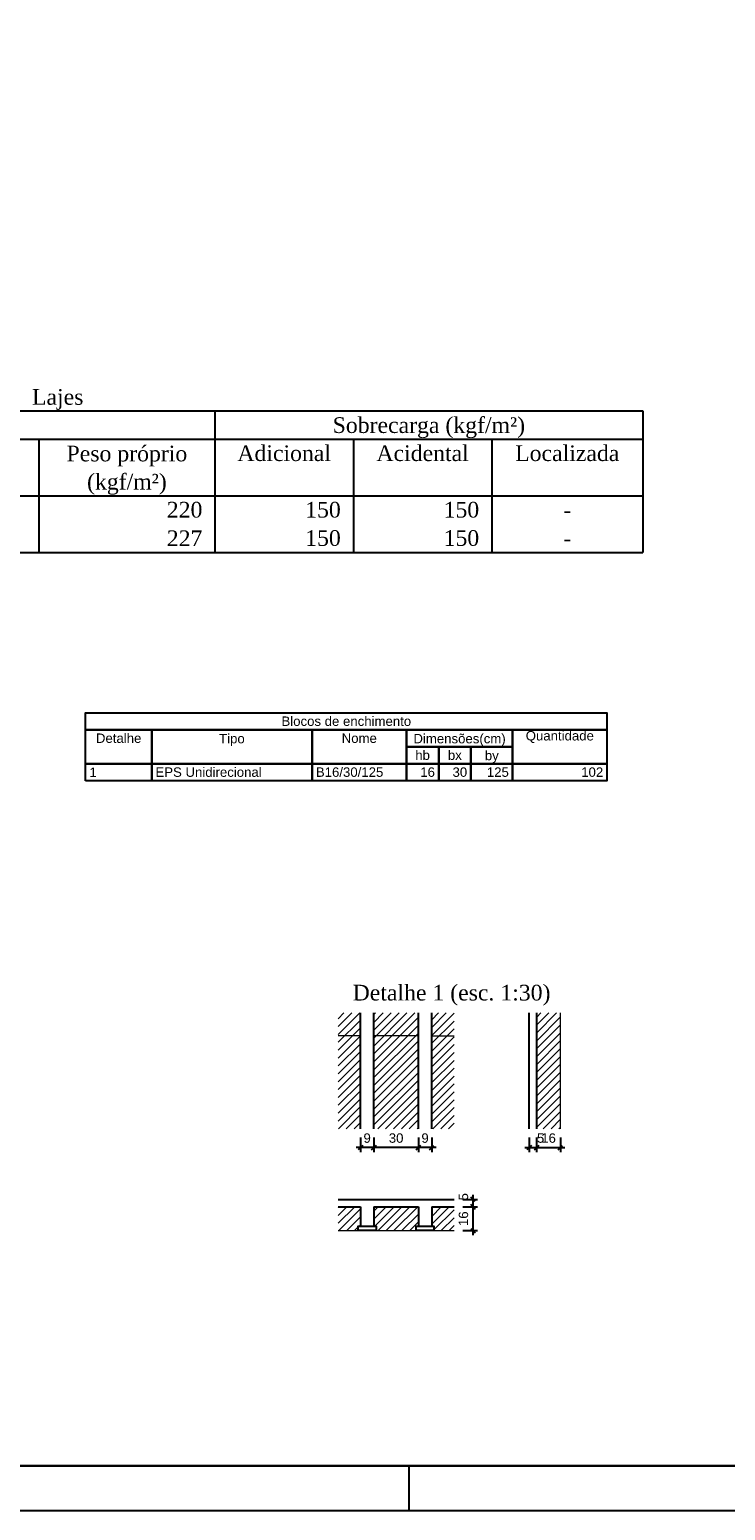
# Model space of a CAD drawing. Extents: x 1874 to 2462, y -2142 to -2023.
# Tile 13 of 74: x 1996 to 2012, y -2142 to -2109. Entities that reach past the tile are written whole.
import ezdxf

# ---------------------------------------------------------------- set-up
doc = ezdxf.new("R2010")
doc.units = 0
doc.header["$LTSCALE"] = 0.1
doc.header["$MEASUREMENT"] = 0
doc.header["$PDMODE"] = 3
doc.header["$PDSIZE"] = 0.1
doc.layers.get('0').update_dxf_attribs({"linetype": 'CONTINUOUS', "lineweight": 25})
doc.layers.get('DEFPOINTS').update_dxf_attribs({"linetype": 'CONTINUOUS', "lineweight": 25})
for name, color, linetype, lineweight in [('FO-COTAS', 1, 'CONTINUOUS', 9), ('FO-Eixos', 5, 'CONTINUOUS', 5), ('FO-Hachuras das lajes', 1, 'CONTINUOUS', 20), ('FO-Textos das lajes', 7, 'CONTINUOUS', 25), ('FO-Textos das vigas', 7, 'CONTINUOUS', 25), ('FO-TÍTULOS', 1, 'CONTINUOUS', 25)]:
    doc.layers.add(name, color=color, linetype=linetype, lineweight=lineweight)
doc.layers.add('XX-CARIMBO', color=9, linetype='CONTINUOUS')
doc.layers.add('XX-FOLHA', color=253, linetype='CONTINUOUS')
doc.styles.add('ARIAL', font='arial.ttf')
doc.styles.add('TimesNewRoman', font='times.ttf')
doc.dimstyles.new('UM_30.000300', dxfattribs={"dimtxt": 0.18, "dimasz": 0.1, "dimexe": 0.1, "dimexo": 0.2, "dimgap": 0, "dimtad": 1, "dimtih": 1, "dimtoh": 1, "dimdec": 1, "dimlfac": 30.0003, "dimzin": 0, "dimdsep": 46, "dimtxsty": 'Standard', "dimblk": 'CLOSED', "dimblk1": 'CLOSED', "dimblk2": 'CLOSED', "dimcen": 0.09, "dimdle": 0.1, "dimadec": 1, "dimazin": 2, "dimtfac": 1, "dimtdec": 4, "dimtofl": 0, "dimtmove": 0, "dimatfit": 3, "dimldrblk": 'CLOSED', "dimfxl": 1, "dimtolj": 1, "dimarcsym": 0})
pattern_1 = [(45, (1986.58347, -2117.62187), (-0.08838835, 0.08838835), [])]

# ---------------------------------------------------------------- blocks, each defined once
blk = doc.blocks.new('_OBLIQUE')
at = {"color": 0, "linetype": 'ByBlock', "lineweight": -2}
blk.add_line((-0.5, -0.5), (0.5, 0.5), dxfattribs=at)
blk = doc.blocks.new('*D3723')
at = {"layer": 'DEFPOINTS', "color": 0, "linetype": 'Continuous', "transparency": 16777216}
for p in [(2003.58, -2133.471), (2003.88, -2133.471), (2003.58, -2133.895)]:
    blk.add_point(p, dxfattribs=at)
at = {"layer": 'FO-COTAS', "color": 0, "linetype": 'Continuous', "lineweight": -2, "transparency": 16777216}
for p, q in [((2003.58, -2133.671), (2003.58, -2133.995)), ((2003.88, -2133.671), (2003.88, -2133.995)), ((2003.98, -2133.895), (2003.48, -2133.895))]:
    blk.add_line(p, q, dxfattribs=at)
at = {"layer": 'FO-COTAS', "color": 0, "linetype": 'Continuous', "lineweight": -2, "transparency": 16777216, "xscale": 0.1, "yscale": 0.1, "zscale": 0.1, "rotation": 180}
blk.add_blockref('_OBLIQUE', (2003.58, -2133.895), dxfattribs=at)
at = {"layer": 'FO-COTAS', "color": 0, "linetype": 'Continuous', "lineweight": -2, "transparency": 16777216, "xscale": 0.1, "yscale": 0.1, "zscale": 0.1}
blk.add_blockref('_OBLIQUE', (2003.88, -2133.895), dxfattribs=at)
at = {"layer": 'FO-COTAS', "linetype": 'Continuous', "transparency": 16777216, "insert": (2003.73, -2133.683), "char_height": 0.2118, "attachment_point": 5, "rotation": 0.0057, "style": 'ARIAL'}
blk.add_mtext('\\A1;9', dxfattribs=at)
blk = doc.blocks.new('*D3724')
at = {"layer": 'DEFPOINTS', "color": 0, "linetype": 'Continuous', "transparency": 16777216}
for p in [(2003.88, -2133.471), (2004.88, -2133.471), (2003.88, -2133.895)]:
    blk.add_point(p, dxfattribs=at)
at = {"layer": 'FO-COTAS', "color": 0, "linetype": 'Continuous', "lineweight": -2, "transparency": 16777216}
for p, q in [((2003.88, -2133.671), (2003.88, -2133.995)), ((2004.88, -2133.671), (2004.88, -2133.995)), ((2004.98, -2133.895), (2003.78, -2133.895))]:
    blk.add_line(p, q, dxfattribs=at)
at = {"layer": 'FO-COTAS', "color": 0, "linetype": 'Continuous', "lineweight": -2, "transparency": 16777216, "xscale": 0.1, "yscale": 0.1, "zscale": 0.1, "rotation": 180}
blk.add_blockref('_OBLIQUE', (2003.88, -2133.895), dxfattribs=at)
at = {"layer": 'FO-COTAS', "color": 0, "linetype": 'Continuous', "lineweight": -2, "transparency": 16777216, "xscale": 0.1, "yscale": 0.1, "zscale": 0.1}
blk.add_blockref('_OBLIQUE', (2004.88, -2133.895), dxfattribs=at)
at = {"layer": 'FO-COTAS', "linetype": 'Continuous', "transparency": 16777216, "insert": (2004.38, -2133.683), "char_height": 0.2118, "attachment_point": 5, "rotation": 0.0057, "style": 'ARIAL'}
blk.add_mtext('\\A1;30', dxfattribs=at)
blk = doc.blocks.new('*D3725')
at = {"layer": 'DEFPOINTS', "color": 0, "linetype": 'Continuous', "transparency": 16777216}
for p in [(2004.88, -2133.471), (2005.18, -2133.471), (2004.88, -2133.895)]:
    blk.add_point(p, dxfattribs=at)
at = {"layer": 'FO-COTAS', "color": 0, "linetype": 'Continuous', "lineweight": -2, "transparency": 16777216}
for p, q in [((2004.88, -2133.671), (2004.88, -2133.995)), ((2005.18, -2133.671), (2005.18, -2133.995)), ((2005.28, -2133.895), (2004.78, -2133.895))]:
    blk.add_line(p, q, dxfattribs=at)
at = {"layer": 'FO-COTAS', "color": 0, "linetype": 'Continuous', "lineweight": -2, "transparency": 16777216, "xscale": 0.1, "yscale": 0.1, "zscale": 0.1, "rotation": 180}
blk.add_blockref('_OBLIQUE', (2004.88, -2133.895), dxfattribs=at)
at = {"layer": 'FO-COTAS', "color": 0, "linetype": 'Continuous', "lineweight": -2, "transparency": 16777216, "xscale": 0.1, "yscale": 0.1, "zscale": 0.1}
blk.add_blockref('_OBLIQUE', (2005.18, -2133.895), dxfattribs=at)
at = {"layer": 'FO-COTAS', "linetype": 'Continuous', "transparency": 16777216, "insert": (2005.03, -2133.683), "char_height": 0.2118, "attachment_point": 5, "rotation": 0.0057, "style": 'ARIAL'}
blk.add_mtext('\\A1;9', dxfattribs=at)
blk = doc.blocks.new('*D3726')
at = {"layer": 'DEFPOINTS', "color": 0, "linetype": 'Continuous', "transparency": 16777216}
for p in [(2007.368, -2133.471), (2007.535, -2133.471), (2007.535, -2133.895)]:
    blk.add_point(p, dxfattribs=at)
at = {"layer": 'FO-COTAS', "color": 0, "linetype": 'Continuous', "lineweight": -2, "transparency": 16777216}
for p, q in [((2007.368, -2133.671), (2007.368, -2133.995)), ((2007.535, -2133.671), (2007.535, -2133.995)), ((2007.268, -2133.895), (2007.635, -2133.895))]:
    blk.add_line(p, q, dxfattribs=at)
at = {"layer": 'FO-COTAS', "color": 0, "linetype": 'Continuous', "lineweight": -2, "transparency": 16777216, "xscale": 0.1, "yscale": 0.1, "zscale": 0.1, "rotation": 180}
blk.add_blockref('_OBLIQUE', (2007.368, -2133.895), dxfattribs=at)
at = {"layer": 'FO-COTAS', "color": 0, "linetype": 'Continuous', "lineweight": -2, "transparency": 16777216, "xscale": 0.1, "yscale": 0.1, "zscale": 0.1}
blk.add_blockref('_OBLIQUE', (2007.535, -2133.895), dxfattribs=at)
at = {"layer": 'FO-COTAS', "linetype": 'Continuous', "transparency": 16777216, "insert": (2007.623, -2133.683), "char_height": 0.2118, "attachment_point": 5, "rotation": 0.0057, "style": 'ARIAL'}
blk.add_mtext('\\A1;5', dxfattribs=at)
blk = doc.blocks.new('*D3727')
at = {"layer": 'DEFPOINTS', "color": 0, "linetype": 'Continuous', "transparency": 16777216}
for p in [(2007.535, -2133.471), (2008.068, -2133.471), (2008.068, -2133.895)]:
    blk.add_point(p, dxfattribs=at)
at = {"layer": 'FO-COTAS', "color": 0, "linetype": 'Continuous', "lineweight": -2, "transparency": 16777216}
for p, q in [((2007.535, -2133.671), (2007.535, -2133.995)), ((2008.068, -2133.671), (2008.068, -2133.995)), ((2007.435, -2133.895), (2008.168, -2133.895))]:
    blk.add_line(p, q, dxfattribs=at)
at = {"layer": 'FO-COTAS', "color": 0, "linetype": 'Continuous', "lineweight": -2, "transparency": 16777216, "xscale": 0.1, "yscale": 0.1, "zscale": 0.1, "rotation": 180}
blk.add_blockref('_OBLIQUE', (2007.535, -2133.895), dxfattribs=at)
at = {"layer": 'FO-COTAS', "color": 0, "linetype": 'Continuous', "lineweight": -2, "transparency": 16777216, "xscale": 0.1, "yscale": 0.1, "zscale": 0.1}
blk.add_blockref('_OBLIQUE', (2008.068, -2133.895), dxfattribs=at)
at = {"layer": 'FO-COTAS', "linetype": 'Continuous', "transparency": 16777216, "insert": (2007.802, -2133.683), "char_height": 0.2118, "attachment_point": 5, "rotation": 0.0057, "style": 'ARIAL'}
blk.add_mtext('\\A1;16', dxfattribs=at)
blk = doc.blocks.new('*D3721')
at = {"layer": 'DEFPOINTS', "color": 0, "linetype": 'Continuous', "transparency": 16777216}
for p in [(2005.68, -2135.06), (2005.68, -2135.226), (2006.104, -2135.226)]:
    blk.add_point(p, dxfattribs=at)
at = {"layer": 'FO-COTAS', "color": 0, "linetype": 'Continuous', "lineweight": -2, "transparency": 16777216}
for p, q in [((2005.88, -2135.06), (2006.204, -2135.06)), ((2006.104, -2134.96), (2006.104, -2135.326)), ((2005.88, -2135.226), (2006.204, -2135.226))]:
    blk.add_line(p, q, dxfattribs=at)
at = {"layer": 'FO-COTAS', "color": 0, "linetype": 'Continuous', "lineweight": -2, "transparency": 16777216, "xscale": 0.1, "yscale": 0.1, "zscale": 0.1}
for p, rotation in [((2006.104, -2135.06), 90), ((2006.104, -2135.226), 270)]:
    blk.add_blockref('_OBLIQUE', p, dxfattribs=dict(at, rotation=rotation))
at = {"layer": 'FO-COTAS', "linetype": 'Continuous', "transparency": 16777216, "insert": (2005.892, -2135), "char_height": 0.2118, "attachment_point": 5, "rotation": 90, "style": 'ARIAL'}
blk.add_mtext('\\A1;5', dxfattribs=at)
blk = doc.blocks.new('*D3722')
at = {"layer": 'DEFPOINTS', "color": 0, "linetype": 'Continuous', "transparency": 16777216}
for p in [(2005.68, -2135.226), (2005.68, -2135.76), (2006.104, -2135.76)]:
    blk.add_point(p, dxfattribs=at)
at = {"layer": 'FO-COTAS', "color": 0, "linetype": 'Continuous', "lineweight": -2, "transparency": 16777216}
for p, q in [((2006.104, -2135.126), (2006.104, -2135.86)), ((2005.88, -2135.226), (2006.204, -2135.226)), ((2005.88, -2135.76), (2006.204, -2135.76))]:
    blk.add_line(p, q, dxfattribs=at)
at = {"layer": 'FO-COTAS', "color": 0, "linetype": 'Continuous', "lineweight": -2, "transparency": 16777216, "xscale": 0.1, "yscale": 0.1, "zscale": 0.1}
for p, rotation in [((2006.104, -2135.226), 90), ((2006.104, -2135.76), 270)]:
    blk.add_blockref('_OBLIQUE', p, dxfattribs=dict(at, rotation=rotation))
at = {"layer": 'FO-COTAS', "linetype": 'Continuous', "transparency": 16777216, "insert": (2005.892, -2135.493), "char_height": 0.2118, "attachment_point": 5, "rotation": 90, "style": 'ARIAL'}
blk.add_mtext('\\A1;16', dxfattribs=at)
blk = doc.blocks.new('Aprovacao A-1_SC')
at = {"layer": 'XX-CARIMBO', "ltscale": 0.5}
blk.add_line((0, 0), (840, 0), dxfattribs=at)
at = {"layer": 'XX-FOLHA', "ltscale": 0.5}
blk.add_line((470, 10), (470, 0), dxfattribs=at)
blk.add_line((470, 10), (470, 0), dxfattribs=at)
at = {"layer": 'XX-FOLHA', "ltscale": 0.5, "const_width": 0.5}
blk.add_lwpolyline([(25, 584), (25, 10), (830, 10), (830, 584), (25, 584)], dxfattribs=at)

msp = doc.modelspace()

# ---------------------------------------------------------------- hatches: boundary and pattern name
at = {"layer": 'FO-Hachuras das lajes', "linetype": 'Continuous'}
h = msp.add_hatch(dxfattribs=at)
h.set_pattern_fill('ANSI31', color=256, style=0)
h.set_pattern_definition(pattern_1)
h.paths.add_polyline_path([(2003.58, -2133.4713), (2003.08, -2133.4713), (2003.08, -2130.8713), (2003.58, -2130.8713), (2003.58, -2133.4713)])
h = msp.add_hatch(dxfattribs=at)
h.set_pattern_fill('ANSI31', color=256, style=0)
h.set_pattern_definition(pattern_1)
h.paths.add_polyline_path([(2003.88, -2133.4713), (2003.88, -2130.8713), (2004.88, -2130.8713), (2004.88, -2133.4713), (2003.88, -2133.4713)])
h = msp.add_hatch(dxfattribs=at)
h.set_pattern_fill('ANSI31', color=256, style=0)
h.set_pattern_definition(pattern_1)
h.paths.add_polyline_path([(2005.18, -2133.4713), (2005.18, -2130.8713), (2005.68, -2130.8713), (2005.68, -2133.4713), (2005.18, -2133.4713)])
h = msp.add_hatch(dxfattribs=at)
h.set_pattern_fill('ANSI31', color=256, style=0)
h.set_pattern_definition(pattern_1)
h.paths.add_polyline_path([(2007.5351, -2133.4713), (2007.5351, -2130.8713), (2008.0685, -2130.8713), (2008.0685, -2133.4713), (2007.5351, -2133.4713)])
h = msp.add_hatch(dxfattribs=at)
h.set_pattern_fill('ANSI31', color=256, style=0)
h.set_pattern_definition(pattern_1)
h.paths.add_polyline_path([(2003.08, -2135.2265), (2003.58, -2135.2265), (2003.58, -2135.6598), (2003.53, -2135.6598), (2003.53, -2135.7598), (2003.08, -2135.7598), (2003.08, -2135.2265)])
h = msp.add_hatch(dxfattribs=at)
h.set_pattern_fill('ANSI31', color=256, style=0)
h.set_pattern_definition(pattern_1)
h.paths.add_polyline_path([(2003.88, -2135.2265), (2004.88, -2135.2265), (2004.88, -2135.6598), (2004.83, -2135.6598), (2004.83, -2135.7598), (2003.93, -2135.7598), (2003.93, -2135.6598), (2003.88, -2135.6598), (2003.88, -2135.2265)])
h = msp.add_hatch(dxfattribs=at)
h.set_pattern_fill('ANSI31', color=256, style=0)
h.set_pattern_definition(pattern_1)
h.paths.add_polyline_path([(2005.18, -2135.2265), (2005.68, -2135.2265), (2005.68, -2135.7598), (2005.23, -2135.7598), (2005.23, -2135.6598), (2005.18, -2135.6598), (2005.18, -2135.2265)])

# ---------------------------------------------------------------- linework, layer by layer
at = {"layer": 'FO-Eixos', "linetype": 'Continuous'}
for p, q in [((2003.58, -2131.388), (2003.08, -2131.388)), ((2004.88, -2131.388), (2003.88, -2131.388)), ((2005.18, -2131.388), (2005.68, -2131.388))]:
    msp.add_line(p, q, dxfattribs=at)
at = {"layer": 'FO-Hachuras das lajes', "linetype": 'Continuous'}
for p, q in [((2008.0685, -2133.4713), (2008.0685, -2130.8713)), ((2003.08, -2135.7598), (2003.53, -2135.7598)), ((2003.93, -2135.7598), (2004.83, -2135.7598)), ((2005.23, -2135.7598), (2005.68, -2135.7598))]:
    msp.add_line(p, q, dxfattribs=at)
at = {"layer": 'FO-Textos das lajes', "linetype": 'Continuous'}
for p, q in [((2003.58, -2131.3713), (2003.58, -2130.8713)), ((2003.88, -2131.3713), (2003.88, -2130.8713)), ((2004.88, -2131.3713), (2004.88, -2130.8713)), ((2005.18, -2131.3713), (2005.18, -2130.8713)), ((2007.3685, -2133.4713), (2007.3685, -2130.8713)), ((2007.5351, -2133.4713), (2007.5351, -2130.8713)), ((2003.58, -2131.6713), (2003.58, -2131.3713)), ((2003.88, -2131.6713), (2003.88, -2131.3713)), ((2004.88, -2131.6713), (2004.88, -2131.3713)), ((2005.18, -2131.6713), (2005.18, -2131.3713)), ((2003.58, -2132.6713), (2003.58, -2131.6713)), ((2003.88, -2132.6713), (2003.88, -2131.6713)), ((2004.88, -2132.6713), (2004.88, -2131.6713)), ((2005.18, -2132.6713), (2005.18, -2131.6713)), ((2003.58, -2132.9713), (2003.58, -2132.6713)), ((2003.88, -2132.9713), (2003.88, -2132.6713)), ((2004.88, -2132.9713), (2004.88, -2132.6713)), ((2005.18, -2132.9713), (2005.18, -2132.6713)), ((2003.58, -2133.4713), (2003.58, -2132.9713)), ((2003.88, -2133.4713), (2003.88, -2132.9713)), ((2004.88, -2133.4713), (2004.88, -2132.9713)), ((2005.18, -2133.4713), (2005.18, -2132.9713)), ((2003.08, -2135.0598), (2005.68, -2135.0598)), ((2003.08, -2135.2265), (2003.58, -2135.2265)), ((2003.58, -2135.2265), (2003.58, -2135.6598)), ((2003.88, -2135.2265), (2004.88, -2135.2265)), ((2003.88, -2135.2265), (2003.88, -2135.6598)), ((2004.88, -2135.2265), (2004.88, -2135.6598)), ((2005.18, -2135.2265), (2005.68, -2135.2265)), ((2005.18, -2135.2265), (2005.18, -2135.6598))]:
    msp.add_line(p, q, dxfattribs=at)
for points in [[(2003.53, -2135.7598), (2003.53, -2135.6598), (2003.93, -2135.6598), (2003.93, -2135.7598), (2003.53, -2135.7598)], [(2004.83, -2135.7598), (2004.83, -2135.6598), (2005.23, -2135.6598), (2005.23, -2135.7598), (2004.83, -2135.7598)]]:
    msp.add_lwpolyline(points, close=True, dxfattribs=at)
at = {"layer": 'FO-Textos das vigas'}
for p, q in [((1983.6529, -2117.3485), (2009.9161, -2117.3485)), ((1983.6529, -2117.3485), (2009.9161, -2117.3485)), ((2000.3145, -2117.3485), (2000.3145, -2117.9839)), ((2009.9161, -2117.3485), (2009.9161, -2120.5255)), ((1983.6529, -2117.9839), (2009.9161, -2117.9839)), ((1996.3609, -2117.9839), (1996.3609, -2120.5255)), ((2000.3145, -2117.9839), (2000.3145, -2120.5255)), ((2003.4209, -2117.9839), (2003.4209, -2120.5255)), ((2006.5273, -2117.9839), (2006.5273, -2120.5255)), ((1983.6529, -2119.2547), (2009.9161, -2119.2547)), ((1983.6529, -2120.5255), (2009.9161, -2120.5255))]:
    msp.add_line(p, q, dxfattribs=at)
for points in [[(1997.4115, -2124.5111), (1997.4115, -2124.1299), (2009.1133, -2124.1299), (2009.1133, -2124.5111), (1997.4115, -2124.5111)], [(1997.4115, -2125.2736), (1997.4115, -2124.5111), (1998.8941, -2124.5111), (1998.8941, -2125.2736), (1997.4115, -2125.2736)], [(1998.8941, -2125.2736), (1998.8941, -2124.5111), (2002.4947, -2124.5111), (2002.4947, -2125.2736), (1998.8941, -2125.2736)], [(2002.4947, -2125.2736), (2002.4947, -2124.5111), (2004.6127, -2124.5111), (2004.6127, -2125.2736), (2002.4947, -2125.2736)], [(2004.6127, -2124.8924), (2004.6127, -2124.5111), (2006.9953, -2124.5111), (2006.9953, -2124.8924), (2004.6127, -2124.8924)], [(2006.9953, -2125.2736), (2006.9953, -2124.5111), (2009.1133, -2124.5111), (2009.1133, -2125.2736), (2006.9953, -2125.2736)], [(2004.6127, -2125.2736), (2004.6127, -2124.8924), (2005.3363, -2124.8924), (2005.3363, -2125.2736), (2004.6127, -2125.2736)], [(2005.3363, -2125.2736), (2005.3363, -2124.8924), (2006.0599, -2124.8924), (2006.0599, -2125.2736), (2005.3363, -2125.2736)], [(2006.0599, -2125.2736), (2006.0599, -2124.8924), (2006.9953, -2124.8924), (2006.9953, -2125.2736), (2006.0599, -2125.2736)], [(1997.4115, -2125.6549), (1997.4115, -2125.2736), (1998.8941, -2125.2736), (1998.8941, -2125.6549), (1997.4115, -2125.6549)], [(1998.8941, -2125.6549), (1998.8941, -2125.2736), (2002.4947, -2125.2736), (2002.4947, -2125.6549), (1998.8941, -2125.6549)], [(2002.4947, -2125.6549), (2002.4947, -2125.2736), (2004.6127, -2125.2736), (2004.6127, -2125.6549), (2002.4947, -2125.6549)], [(2004.6127, -2125.6549), (2004.6127, -2125.2736), (2005.3363, -2125.2736), (2005.3363, -2125.6549), (2004.6127, -2125.6549)], [(2005.3363, -2125.6549), (2005.3363, -2125.2736), (2006.0599, -2125.2736), (2006.0599, -2125.6549), (2005.3363, -2125.6549)], [(2006.0599, -2125.6549), (2006.0599, -2125.2736), (2006.9953, -2125.2736), (2006.9953, -2125.6549), (2006.0599, -2125.6549)], [(2006.9953, -2125.6549), (2006.9953, -2125.2736), (2009.1133, -2125.2736), (2009.1133, -2125.6549), (2006.9953, -2125.6549)]]:
    msp.add_lwpolyline(points, close=True, dxfattribs=at)

# ---------------------------------------------------------------- block references
at = {"xscale": 0.1, "yscale": 0.1, "zscale": 0.1}
msp.add_blockref('Aprovacao A-1_SC', (1957.665, -2142.045), dxfattribs=at)

# ---------------------------------------------------------------- texts
at = {"layer": 'FO-Textos das vigas', "line_spacing_factor": 0.798}
for s, insert, char_height, width, attachment_point, style in [('Lajes', (1996.7844, -2117.3241), 0.353, 2.118, 8, 'TimesNewRoman'), ('Sobrecarga (kgf/m²)', (2005.1154, -2117.9591), 0.353, 8.0484, 8, 'TimesNewRoman'), ('Peso próprio', (1998.3374, -2118.5951), 0.353, 5.0832, 8, 'TimesNewRoman'), ('Adicional', (2001.8674, -2118.4786), 0.353, 3.8124, 8, 'TimesNewRoman'), ('Acidental', (2004.9744, -2118.4786), 0.353, 3.8124, 8, 'TimesNewRoman'), ('Localizada', (2008.2214, -2118.4786), 0.353, 4.236, 8, 'TimesNewRoman'), ('(kgf/m²)', (1998.3374, -2119.2301), 0.353, 3.3888, 8, 'TimesNewRoman'), ('220', (2000.0324, -2119.7486), 0.353, 1.2708, 9, 'TimesNewRoman'), ('150', (2003.1384, -2119.7486), 0.353, 1.2708, 9, 'TimesNewRoman'), ('150', (2006.2454, -2119.7486), 0.353, 1.2708, 9, 'TimesNewRoman'), ('-', (2008.2214, -2119.7486), 0.353, 0.4236, 8, 'TimesNewRoman'), ('227', (2000.0324, -2120.3846), 0.353, 1.2708, 9, 'TimesNewRoman'), ('150', (2003.1384, -2120.3846), 0.353, 1.2708, 9, 'TimesNewRoman'), ('150', (2006.2454, -2120.3846), 0.353, 1.2708, 9, 'TimesNewRoman'), ('-', (2008.2214, -2120.3846), 0.353, 0.4236, 8, 'TimesNewRoman'), ('Blocos de enchimento', (2003.2624, -2124.4262), 0.2118, 5.0832, 8, 'ARIAL'), ('Detalhe', (1998.1524, -2124.8082), 0.2118, 1.77912, 8, 'ARIAL'), ('Tipo', (2000.6944, -2124.8781), 0.2118, 1.01664, 8, 'ARIAL'), ('Nome', (2003.5534, -2124.8082), 0.2118, 1.01664, 8, 'ARIAL'), ('Dimensões(cm)', (2005.8044, -2124.8781), 0.2118, 3.30408, 8, 'ARIAL'), ('Quantidade', (2008.0544, -2124.8082), 0.2118, 2.5416, 8, 'ARIAL'), ('hb', (2004.9744, -2125.1892), 0.2118, 0.50832, 8, 'ARIAL'), ('bx', (2005.6984, -2125.1892), 0.2118, 0.50832, 8, 'ARIAL'), ('by', (2006.5274, -2125.2591), 0.2118, 0.50832, 8, 'ARIAL'), ('1', (1997.4964, -2125.5702), 0.2118, 0.25416, 7, 'ARIAL'), ('EPS Unidirecional', (1998.9784, -2125.5702), 0.2118, 4.32072, 7, 'ARIAL'), ('B16/30/125', (2002.5794, -2125.5702), 0.2118, 2.5416, 7, 'ARIAL'), ('16', (2005.2514, -2125.5702), 0.2118, 0.50832, 9, 'ARIAL'), ('30', (2005.9754, -2125.5702), 0.2118, 0.50832, 9, 'ARIAL'), ('125', (2006.9104, -2125.5702), 0.2118, 0.76248, 9, 'ARIAL'), ('102', (2009.0284, -2125.5702), 0.2118, 0.76248, 9, 'ARIAL')]:
    msp.add_mtext(s, dxfattribs=dict(at, insert=insert, char_height=char_height, width=width, attachment_point=attachment_point, style=style))
at = {"layer": 'FO-TÍTULOS', "insert": (2005.6245, -2130.7059), "char_height": 0.353, "width": 8.8956, "attachment_point": 8, "line_spacing_factor": 0.798, "style": 'TimesNewRoman'}
msp.add_mtext('Detalhe 1 (esc. 1:30)', dxfattribs=at)

# ---------------------------------------------------------------- dimensions: what is measured, and where the dimension line sits
at = {"layer": 'FO-COTAS', "linetype": 'Continuous'}
for base, p1, p2, angle, picture, middle, dimtype, turn in [((2003.58, -2133.8949), (2003.88, -2133.4713), (2003.58, -2133.4713), 180, '*D3723', (2003.73, -2133.6831), 161, 0.00573), ((2003.88, -2133.8949), (2004.88, -2133.4713), (2003.88, -2133.4713), 180, '*D3724', (2004.38, -2133.6831), 161, 0.00573), ((2004.88, -2133.8949), (2005.18, -2133.4713), (2004.88, -2133.4713), 180, '*D3725', (2005.03, -2133.6831), 161, 0.00573), ((2006.1036, -2135.2265), (2005.68, -2135.0598), (2005.68, -2135.2265), 90, '*D3721', (2005.8918, -2135.0003), 160, 90), ((2006.1036, -2135.7598), (2005.68, -2135.2265), (2005.68, -2135.7598), 90, '*D3722', (2005.8918, -2135.4932), 160, 90)]:
    dim = msp.add_linear_dim(base=base, p1=p1, p2=p2, angle=angle, dimstyle='UM_30.000300', override={"dimtxt": 0.2118, "dimasz": 0.1, "dimexe": 0.1, "dimexo": 0.2, "dimtad": 1, "dimtih": 0, "dimtoh": 0, "dimdec": 1, "dimlfac": 30.0003, "dimzin": 8, "dimtxsty": 'ARIAL', "dimblk": 'OBLIQUE', "dimblk1": 'OBLIQUE', "dimblk2": 'OBLIQUE', "dimsah": 1, "dimdle": 0.1, "dimse1": 0, "dimse2": 0, "dimclrt": 256, "dimadec": 1, "dimazin": 3, "dimtmove": 2, "dimldrblk": 'OBLIQUE'}, dxfattribs=at)
    dim.commit()
    dim.dimension.update_dxf_attribs({"geometry": picture, "text_midpoint": middle, "dimtype": dimtype, "text_rotation": turn})
for base, p1, p2, picture, middle in [((2007.5351, -2133.8949), (2007.3685, -2133.4713), (2007.5351, -2133.4713), '*D3726', (2007.6227, -2133.6831)), ((2008.0685, -2133.8949), (2007.5351, -2133.4713), (2008.0685, -2133.4713), '*D3727', (2007.8018, -2133.6831))]:
    dim = msp.add_linear_dim(base=base, p1=p1, p2=p2, dimstyle='UM_30.000300', override={"dimtxt": 0.2118, "dimasz": 0.1, "dimexe": 0.1, "dimexo": 0.2, "dimtad": 1, "dimtih": 0, "dimtoh": 0, "dimdec": 1, "dimlfac": 30.0003, "dimzin": 8, "dimtxsty": 'ARIAL', "dimblk": 'OBLIQUE', "dimblk1": 'OBLIQUE', "dimblk2": 'OBLIQUE', "dimsah": 1, "dimdle": 0.1, "dimse1": 0, "dimse2": 0, "dimclrt": 256, "dimadec": 1, "dimazin": 3, "dimtmove": 2, "dimldrblk": 'OBLIQUE'}, dxfattribs=at)
    dim.commit()
    dim.dimension.update_dxf_attribs({"geometry": picture, "text_midpoint": middle, "dimtype": 160, "text_rotation": 0.00573})

doc.saveas('drawing.dxf')
